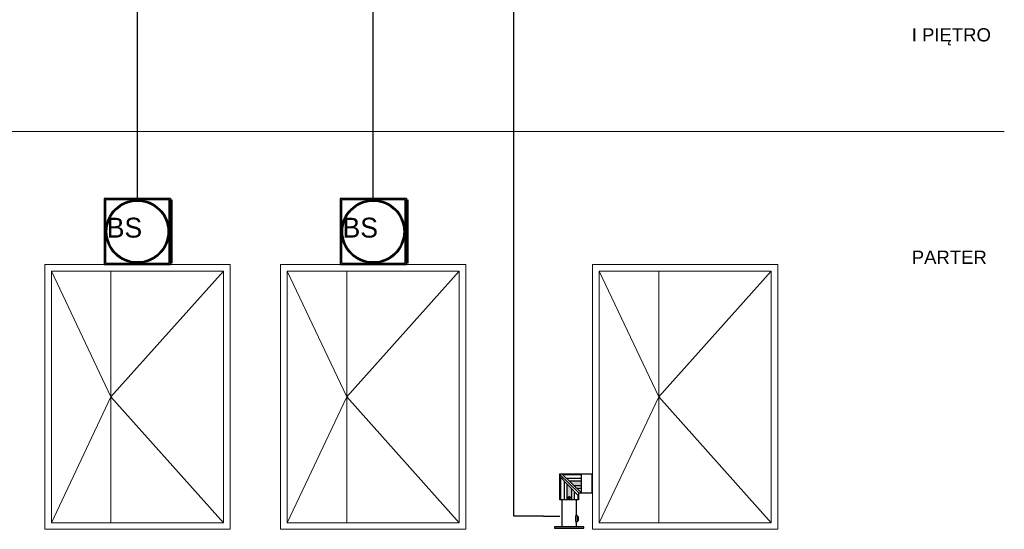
# Model space of a CAD drawing. Header units: millimetres. Extents: x 2709036 to 2756280, y 168165 to 192362.
# Tile 185 of 192: x 2748844 to 2756280, y 168165 to 172016. Entities that reach past the tile are written whole.
import ezdxf

# ---------------------------------------------------------------- set-up
doc = ezdxf.new("R2010")
doc.units = ezdxf.units.MM
doc.header["$MEASUREMENT"] = 0
doc.linetypes.add('MITTE', pattern=[50.8, 31.75, -6.35, 6.35, -6.35])
doc.layers.add('D+H Urządzenia', color=30, linetype='Continuous')
doc.layers.add('DH_SO_HDGs', color=3, linetype='Continuous')
doc.layers.add('D+H_TABELKA', color=7, linetype='Continuous', lineweight=13)
doc.layers.add('Nowe_Opisy - Etykiety_Nr_pióra__20', color=1, linetype='Continuous', lineweight=13)
doc.styles.add('EXPLODED0', font='txt', dxfattribs={"height": 0.2})
doc.styles.add('STYL_AUTOMATYCZNY_1', font='arial.ttf')

# ---------------------------------------------------------------- blocks, each defined once
blk = doc.blocks.new('_gtr')
at = {"layer": 'D+H Urządzenia'}
h = blk.add_hatch(color=256, dxfattribs=at)
h.dxf.hatch_style = 1
h.paths.add_polyline_path([(24.3, 30.4), (23.9, 30.8), (23.9, 10.8), (24.3, 11.2)])
h.paths.add_polyline_path([(-10.3, 27.7), (-10.9, 28.3), (-10.9, 3.3), (-10.3, 3.3)])
h.paths.add_polyline_path([(9.1, 7.5), (8.5, 8.1), (8.5, 3.3), (9.1, 3.3)])
h.paths.add_polyline_path([(12.3, 11.4), (11.7, 11.4), (12.3, 10.8)])
h.paths.add_polyline_path([(12.3, 30.8), (-8.5, 30.8), (-7.8, 30.2), (12.3, 30.2)])
h.paths.add_polyline_path([(12.3, 23.4), (-0.8, 23.4), (4.7, 18.2), (12.3, 18.2)])
h.paths.add_polyline_path([(1.7, 15.2), (-3.5, 20.6), (-3.5, 3.3), (1.7, 3.3)])
h.paths.add_polyline_path([(0.3, 5.7, -1), (-2.2, 5.7, -1)], flags=16)
h.paths.add_polyline_path([(0.1, 5.7, -1), (-2, 5.7, -1)], flags=0)
h.paths.add_polyline_path([(-0.9, 6.4), (-0.3, 6), (-0.3, 5.3), (-0.9, 5), (-1.6, 5.3), (-1.6, 6)], flags=0)
h.paths.add_polyline_path([(15.1, -25.9), (-16.9, -25.9), (-16.9, -27.5), (15.1, -27.5)])
h.paths.add_polyline_path([(9.1, -15.1), (7.9, -15.1), (7.9, -19.1), (9.1, -19.1)])
for p, q in [((-11.4, 30.8), (9.4, 10.9)), ((-11.3, 31.2), (-8.9, 31.2)), ((-11.3, 30.3), (-11.3, 28.7)), ((9.5, 7.1), (-11.3, 28.7)), ((-10.9, 3.3), (-10.9, 28.3)), ((-10.3, 27.7), (-10.3, 3.3)), ((-8.9, 31.2), (12.8, 10.4)), ((23.9, 30.8), (-8.5, 30.8)), ((12.3, 30.2), (-7.8, 30.2)), ((-6.3, 23.5), (-6.3, 3.3)), ((12.3, 26.2), (-3.7, 26.2)), ((12.3, 23.4), (-0.8, 23.4)), ((12.3, 10.8), (12.3, 30.8)), ((23.9, 30.8), (24.3, 30.4)), ((23.9, 10.8), (23.9, 30.8)), ((24.3, 11.2), (24.3, 30.4)), ((-3.5, 20.6), (-3.5, 3.3)), ((1.7, 15.2), (1.7, 3.3)), ((4.5, 12.3), (4.5, 3.3)), ((12.3, 18.2), (4.7, 18.2)), ((12.3, 15.4), (7.6, 15.4)), ((9.4, 10.9), (9.8, 10.4)), ((9.5, 7.1), (9.5, 10.7)), ((12.3, 11.4), (11.7, 11.4)), ((12.3, 10.8), (23.9, 10.8)), ((23.9, 10.8), (24.3, 11.2)), ((-8.9, 3.3), (-10.9, 3.3)), ((7.1, 3.3), (-8.9, 3.3)), ((-8.9, 3.3), (-8.9, -25.9)), ((-0.9, 6.4), (-1.6, 6)), ((-1.6, 6), (-1.6, 5.3)), ((-1.6, 5.3), (-0.9, 5)), ((-0.3, 6), (-0.9, 6.4)), ((-0.9, 5), (-0.3, 5.3)), ((-0.3, 6), (-0.3, 5.3)), ((9.1, 3.3), (7.1, 3.3)), ((7.1, -11), (7.1, 3.3)), ((7.1, 3.3), (7.1, 3.3)), ((8.5, 8.1), (8.5, 3.3)), ((9.1, 7.5), (9.1, 3.3)), ((12.8, 10.4), (10, 10.4)), ((7.9, -13.6), (6.6, -13.4)), ((7.9, -20.6), (6.6, -20.8)), ((7.9, -13.6), (7.9, -20.6)), ((9.1, -15.1), (7.9, -15.1)), ((7.9, -19.1), (9.1, -19.1)), ((9.1, -19.1), (9.1, -15.1)), ((7.1, -25.9), (7.1, -23.2))]:
    blk.add_line(p, q, dxfattribs=at)
at = {"layer": 'D+H Urządzenia', "linetype": 'MITTE'}
blk.add_line((1, 5.7), (-3.2, 5.7), dxfattribs=at)
at = {"layer": 'D+H Urządzenia'}
blk.add_lwpolyline([(15.1, -27.5), (15.1, -25.9), (-16.9, -25.9), (-16.9, -27.5)], close=True, dxfattribs=at)
for radius in [1.26, 1.04]:
    blk.add_circle((-0.9, 5.7), radius, dxfattribs=at)
for centre, radius, start, end in [((-11.3, 31), 0.2, 90, 226.1233), ((-11.1, 30.3), 0.2, 46.1233, 180), ((9.3, 10.7), 0.2, 0, 46.1233), ((10, 10.6), 0.2, 226.1233, 270), ((16.1, -17.1), 10.2, 157.8084, 202.1916), ((1.1, -11), 6, 337.8084, 0), ((1.1, -23.2), 6, 0, 22.1916)]:
    blk.add_arc(centre, radius, start, end, dxfattribs=at)

msp = doc.modelspace()

# ---------------------------------------------------------------- linework, layer by layer
at = {"color": 3}
for p, q in [((2752576.4, 168264.7), (2752576.4, 173177.9)), ((2752799.1, 168264.7), (2752576.4, 168264.7)), ((2752799.1, 168264.7), (2752923.5, 168264.7))]:
    msp.add_line(p, q, dxfattribs=at)
at = {"layer": 'D+H Urządzenia'}
for p, q in [((2749608, 170665), (2749483, 170665)), ((2749483, 170665), (2749483, 170540)), ((2749608, 170655), (2749493, 170655)), ((2749493, 170655), (2749493, 170540)), ((2749733, 170665), (2749608, 170665)), ((2749608, 170665), (2749608, 170665)), ((2749733, 170655), (2749608, 170655)), ((2749858, 170665), (2749733, 170665)), ((2749858, 170655), (2749733, 170655)), ((2749983, 170665), (2749858, 170665)), ((2749973, 170655), (2749858, 170655)), ((2749973, 170540), (2749973, 170655)), ((2749983, 170665), (2749983, 170540)), ((2749983, 170540), (2749983, 170665)), ((2749993, 170655), (2749993, 170540)), ((2751389.1, 170665), (2751264.1, 170665)), ((2751264.1, 170665), (2751264.1, 170540)), ((2751389.1, 170655), (2751274.1, 170655)), ((2751274.1, 170655), (2751274.1, 170540)), ((2751514.1, 170665), (2751389.1, 170665)), ((2751389.1, 170665), (2751389.1, 170665)), ((2751514.1, 170655), (2751389.1, 170655)), ((2751639.1, 170665), (2751514.1, 170665)), ((2751639.1, 170655), (2751514.1, 170655)), ((2751764.1, 170665), (2751639.1, 170665)), ((2751754.1, 170655), (2751639.1, 170655)), ((2751754.1, 170540), (2751754.1, 170655)), ((2751764.1, 170665), (2751764.1, 170540)), ((2751764.1, 170540), (2751764.1, 170665)), ((2751774.1, 170655), (2751774.1, 170540)), ((2749483, 170540), (2749483, 170415)), ((2749493, 170540), (2749493, 170415)), ((2749973, 170415), (2749973, 170540)), ((2749983, 170540), (2749983, 170415)), ((2749983, 170415), (2749983, 170540)), ((2749993, 170540), (2749993, 170415)), ((2751264.1, 170540), (2751264.1, 170415)), ((2751274.1, 170540), (2751274.1, 170415)), ((2751754.1, 170415), (2751754.1, 170540)), ((2751764.1, 170540), (2751764.1, 170415)), ((2751764.1, 170415), (2751764.1, 170540)), ((2751774.1, 170540), (2751774.1, 170415)), ((2749483, 170415), (2749483, 170290)), ((2749493, 170415), (2749493, 170290)), ((2749973, 170290), (2749973, 170415)), ((2749983, 170415), (2749983, 170290)), ((2749983, 170290), (2749983, 170415)), ((2749993, 170415), (2749993, 170290)), ((2751264.1, 170415), (2751264.1, 170290)), ((2751274.1, 170415), (2751274.1, 170290)), ((2751754.1, 170290), (2751754.1, 170415)), ((2751764.1, 170415), (2751764.1, 170290)), ((2751764.1, 170290), (2751764.1, 170415)), ((2751774.1, 170415), (2751774.1, 170290)), ((2749483, 170290), (2749483, 170165)), ((2749493, 170290), (2749493, 170175)), ((2749973, 170175), (2749973, 170290)), ((2749983, 170290), (2749983, 170165)), ((2749983, 170165), (2749983, 170290)), ((2749993, 170290), (2749993, 170175)), ((2751264.1, 170290), (2751264.1, 170165)), ((2751274.1, 170290), (2751274.1, 170175)), ((2751754.1, 170175), (2751754.1, 170290)), ((2751764.1, 170290), (2751764.1, 170165)), ((2751764.1, 170165), (2751764.1, 170290)), ((2751774.1, 170290), (2751774.1, 170175)), ((2749483, 170165), (2749608, 170165)), ((2749493, 170175), (2749608, 170175)), ((2749608, 170175), (2749733, 170175)), ((2749608, 170165), (2749733, 170165)), ((2749733, 170175), (2749858, 170175)), ((2749733, 170165), (2749858, 170165)), ((2749858, 170175), (2749973, 170175)), ((2749858, 170165), (2749983, 170165)), ((2751264.1, 170165), (2751389.1, 170165)), ((2751274.1, 170175), (2751389.1, 170175)), ((2751389.1, 170175), (2751514.1, 170175)), ((2751389.1, 170165), (2751514.1, 170165)), ((2751514.1, 170175), (2751639.1, 170175)), ((2751514.1, 170165), (2751639.1, 170165)), ((2751639.1, 170175), (2751754.1, 170175)), ((2751639.1, 170165), (2751764.1, 170165))]:
    msp.add_line(p, q, dxfattribs=at)
for centre, radius in [((2749733, 170415), 240), ((2749733, 170415), 230), ((2751514.1, 170415), 240), ((2751514.1, 170415), 230)]:
    msp.add_circle(centre, radius, dxfattribs=at)
at = {"layer": 'D+H Urządzenia', "lineweight": 0, "extrusion": (0, 0, -1)}
for points in [[(-2749483, 170165), (-2749483, 170665), (-2749493, 170165)], [(-2749493, 170165), (-2749483, 170665), (-2749493, 170665)], [(-2749599.7, 170601.7), (-2749599.7, 170614.5), (-2749605.2, 170606.2)], [(-2749641.2, 170625.4), (-2749641.2, 170636.7), (-2749645, 170627.5)], [(-2749686.2, 170640), (-2749686.2, 170650.4), (-2749688.1, 170640.6)], [(-2749779.8, 170640), (-2749777.9, 170650.6), (-2749779.8, 170650.4)], [(-2749824.8, 170625.4), (-2749821, 170637.9), (-2749824.8, 170636.7)], [(-2749866.3, 170601.7), (-2749860.8, 170617.5), (-2749866.3, 170614.5)], [(-2749895.6, 170577.6), (-2749866.3, 170614.5), (-2749895.6, 170590.5)], [(-2749973, 170165), (-2749973, 170665), (-2749983, 170165)], [(-2749983, 170165), (-2749973, 170665), (-2749983, 170665)], [(-2749983, 170165), (-2749983, 170665), (-2749993, 170165)], [(-2749993, 170165), (-2749983, 170665), (-2749993, 170665)], [(-2751264.1, 170165), (-2751264.1, 170665), (-2751274.1, 170165)], [(-2751274.1, 170165), (-2751264.1, 170665), (-2751274.1, 170665)], [(-2751380.8, 170601.7), (-2751380.8, 170614.5), (-2751386.3, 170606.2)], [(-2751422.3, 170625.4), (-2751422.3, 170636.7), (-2751426.1, 170627.5)], [(-2751467.3, 170640), (-2751467.3, 170650.4), (-2751469.2, 170640.6)], [(-2751560.9, 170640), (-2751559, 170650.6), (-2751560.9, 170650.4)], [(-2751605.9, 170625.4), (-2751602.1, 170637.9), (-2751605.9, 170636.7)], [(-2751647.4, 170601.7), (-2751641.9, 170617.5), (-2751647.4, 170614.5)], [(-2751676.7, 170577.6), (-2751647.4, 170614.5), (-2751676.7, 170590.5)], [(-2751754.1, 170165), (-2751754.1, 170665), (-2751764.1, 170165)], [(-2751764.1, 170165), (-2751754.1, 170665), (-2751764.1, 170665)], [(-2751764.1, 170165), (-2751764.1, 170665), (-2751774.1, 170165)], [(-2751774.1, 170165), (-2751764.1, 170665), (-2751774.1, 170665)], [(-2749533.4, 170527.2), (-2749520.5, 170524.1), (-2749533.4, 170548.3)], [(-2749533.4, 170527.2), (-2749533.4, 170548.3), (-2749541.8, 170542.8)], [(-2749563.3, 170569), (-2749541.8, 170558.5), (-2749563.3, 170584.7)], [(-2749563.3, 170569), (-2749563.3, 170584.7), (-2749570.4, 170577.6)], [(-2749902.7, 170569), (-2749895.6, 170590.5), (-2749902.7, 170584.7)], [(-2749924.2, 170542.8), (-2749902.7, 170584.7), (-2749924.2, 170558.5)], [(-2749932.6, 170527.2), (-2749924.2, 170558.5), (-2749932.6, 170548.3)], [(-2749945.5, 170503), (-2749932.6, 170548.3), (-2749945.5, 170524.1)], [(-2749954.7, 170472.5), (-2749945.5, 170524.1), (-2749954.7, 170506.8)], [(-2751314.6, 170527.2), (-2751301.6, 170524.1), (-2751314.6, 170548.3)], [(-2751314.6, 170527.2), (-2751314.6, 170548.3), (-2751322.9, 170542.8)], [(-2751344.4, 170569), (-2751322.9, 170558.5), (-2751344.4, 170584.7)], [(-2751344.4, 170569), (-2751344.4, 170584.7), (-2751351.5, 170577.6)], [(-2751683.8, 170569), (-2751676.7, 170590.5), (-2751683.8, 170584.7)], [(-2751705.3, 170542.8), (-2751683.8, 170584.7), (-2751705.3, 170558.5)], [(-2751713.7, 170527.2), (-2751705.3, 170558.5), (-2751713.7, 170548.3)], [(-2751726.6, 170503), (-2751713.7, 170548.3), (-2751726.6, 170524.1)], [(-2751735.8, 170472.5), (-2751726.6, 170524.1), (-2751735.8, 170506.8)], [(-2749503, 170415), (-2749503, 170479.6), (-2749507.4, 170459.9)], [(-2749507.4, 170459.9), (-2749507.4, 170494.1), (-2749511.3, 170472.5)], [(-2749511.3, 170472.5), (-2749511.3, 170506.8), (-2749520.5, 170503)], [(-2749958.6, 170459.9), (-2749954.7, 170506.8), (-2749958.6, 170494.1)], [(-2749963, 170415), (-2749958.6, 170494.1), (-2749963, 170479.6)], [(-2749963, 170350.4), (-2749963, 170479.6), (-2749968.4, 170368.2)], [(-2749968.4, 170368.2), (-2749963, 170479.6), (-2749968.4, 170461.8)], [(-2749968.4, 170368.2), (-2749968.4, 170461.8), (-2749973, 170415)], [(-2751284.1, 170415), (-2751284.1, 170479.6), (-2751288.5, 170459.9)], [(-2751288.5, 170459.9), (-2751288.5, 170494.1), (-2751292.4, 170472.5)], [(-2751292.4, 170472.5), (-2751292.4, 170506.8), (-2751301.6, 170503)], [(-2751739.7, 170459.9), (-2751735.8, 170506.8), (-2751739.7, 170494.1)], [(-2751744.1, 170415), (-2751739.7, 170494.1), (-2751744.1, 170479.6)], [(-2751744.1, 170350.4), (-2751744.1, 170479.6), (-2751749.5, 170368.2)], [(-2751749.5, 170368.2), (-2751744.1, 170479.6), (-2751749.5, 170461.8)], [(-2751749.5, 170368.2), (-2751749.5, 170461.8), (-2751754.1, 170415)], [(-2749507.4, 170335.8), (-2749503, 170415), (-2749507.4, 170370.1)], [(-2749511.3, 170323.1), (-2749507.4, 170370.1), (-2749511.3, 170357.4)], [(-2749958.6, 170335.8), (-2749958.6, 170370.1), (-2749963, 170350.4)], [(-2751288.5, 170335.8), (-2751284.1, 170415), (-2751288.5, 170370.1)], [(-2751292.4, 170323.1), (-2751288.5, 170370.1), (-2751292.4, 170357.4)], [(-2751739.7, 170335.8), (-2751739.7, 170370.1), (-2751744.1, 170350.4)], [(-2749520.5, 170305.9), (-2749511.3, 170357.4), (-2749520.5, 170327)], [(-2749533.4, 170281.7), (-2749520.5, 170327), (-2749533.4, 170302.8)], [(-2749541.8, 170271.5), (-2749533.4, 170302.8), (-2749541.8, 170287.2)], [(-2749945.5, 170305.9), (-2749932.6, 170302.8), (-2749945.5, 170327)], [(-2749945.5, 170305.9), (-2749945.5, 170327), (-2749954.7, 170323.1)], [(-2749954.7, 170323.1), (-2749954.7, 170357.4), (-2749958.6, 170335.8)], [(-2751301.6, 170305.9), (-2751292.4, 170357.4), (-2751301.6, 170327)], [(-2751314.6, 170281.7), (-2751301.6, 170327), (-2751314.6, 170302.8)], [(-2751322.9, 170271.5), (-2751314.6, 170302.8), (-2751322.9, 170287.2)], [(-2751726.6, 170305.9), (-2751713.7, 170302.8), (-2751726.6, 170327)], [(-2751726.6, 170305.9), (-2751726.6, 170327), (-2751735.8, 170323.1)], [(-2751735.8, 170323.1), (-2751735.8, 170357.4), (-2751739.7, 170335.8)], [(-2749563.3, 170245.3), (-2749541.8, 170287.2), (-2749563.3, 170261)], [(-2749570.4, 170239.5), (-2749563.3, 170261), (-2749570.4, 170252.4)], [(-2749599.7, 170215.4), (-2749570.4, 170252.4), (-2749599.7, 170228.3)], [(-2749605.2, 170212.5), (-2749599.7, 170228.3), (-2749605.2, 170223.7)], [(-2749860.8, 170212.5), (-2749860.8, 170223.7), (-2749866.3, 170215.4)], [(-2749895.6, 170239.5), (-2749895.6, 170252.4), (-2749902.7, 170245.3)], [(-2749924.2, 170271.5), (-2749902.7, 170261), (-2749924.2, 170287.2)], [(-2749924.2, 170271.5), (-2749924.2, 170287.2), (-2749932.6, 170281.7)], [(-2751344.4, 170245.3), (-2751322.9, 170287.2), (-2751344.4, 170261)], [(-2751351.5, 170239.5), (-2751344.4, 170261), (-2751351.5, 170252.4)], [(-2751380.8, 170215.4), (-2751351.5, 170252.4), (-2751380.8, 170228.3)], [(-2751386.3, 170212.5), (-2751380.8, 170228.3), (-2751386.3, 170223.7)], [(-2751641.9, 170212.5), (-2751641.9, 170223.7), (-2751647.4, 170215.4)], [(-2751676.7, 170239.5), (-2751676.7, 170252.4), (-2751683.8, 170245.3)], [(-2751705.3, 170271.5), (-2751683.8, 170261), (-2751705.3, 170287.2)], [(-2751705.3, 170271.5), (-2751705.3, 170287.2), (-2751713.7, 170281.7)], [(-2749645, 170192.1), (-2749641.2, 170204.5), (-2749645, 170202.5)], [(-2749688.1, 170179.4), (-2749686.2, 170190), (-2749688.1, 170189.4)], [(-2749777.9, 170179.4), (-2749777.9, 170189.4), (-2749779.8, 170179.6)], [(-2749821, 170192.1), (-2749821, 170202.5), (-2749824.8, 170193.3)], [(-2751426.1, 170192.1), (-2751422.3, 170204.5), (-2751426.1, 170202.5)], [(-2751469.2, 170179.4), (-2751467.3, 170190), (-2751469.2, 170189.4)], [(-2751559, 170179.4), (-2751559, 170189.4), (-2751560.9, 170179.6)], [(-2751602.1, 170192.1), (-2751602.1, 170202.5), (-2751605.9, 170193.3)]]:
    msp.add_solid(points, dxfattribs=at)
at = {"layer": 'D+H Urządzenia', "lineweight": 0}
for points in [[(2749493, 170655), (2749493, 170665), (2749608, 170655)], [(2749608, 170655), (2749493, 170665), (2749608, 170665)], [(2749599.7, 170601.7), (2749570.4, 170590.5), (2749599.7, 170614.5)], [(2749570.4, 170577.6), (2749570.4, 170590.5), (2749599.7, 170601.7)], [(2749605.2, 170606.2), (2749599.7, 170614.5), (2749605.2, 170617.5)], [(2749641.2, 170625.4), (2749605.2, 170617.5), (2749641.2, 170636.7)], [(2749605.2, 170606.2), (2749605.2, 170617.5), (2749641.2, 170625.4)], [(2749608, 170655), (2749608, 170665), (2749733, 170655)], [(2749733, 170655), (2749608, 170665), (2749733, 170665)], [(2749645, 170627.5), (2749641.2, 170636.7), (2749645, 170637.9)], [(2749686.2, 170640), (2749645, 170637.9), (2749686.2, 170650.4)], [(2749645, 170627.5), (2749645, 170637.9), (2749686.2, 170640)], [(2749688.1, 170640.6), (2749686.2, 170650.4), (2749688.1, 170650.6)], [(2749733, 170645), (2749688.1, 170650.6), (2749733, 170655)], [(2749688.1, 170640.6), (2749688.1, 170650.6), (2749733, 170645)], [(2749733, 170655), (2749733, 170665), (2749858, 170655)], [(2749858, 170655), (2749733, 170665), (2749858, 170665)], [(2749733, 170645), (2749733, 170655), (2749777.9, 170640.6)], [(2749777.9, 170640.6), (2749733, 170655), (2749777.9, 170650.6)], [(2749777.9, 170640.6), (2749777.9, 170650.6), (2749779.8, 170640)], [(2749779.8, 170640), (2749779.8, 170650.4), (2749821, 170627.5)], [(2749821, 170627.5), (2749779.8, 170650.4), (2749821, 170637.9)], [(2749821, 170627.5), (2749821, 170637.9), (2749824.8, 170625.4)], [(2749824.8, 170625.4), (2749824.8, 170636.7), (2749860.8, 170606.2)], [(2749860.8, 170606.2), (2749824.8, 170636.7), (2749860.8, 170617.5)], [(2749858, 170655), (2749858, 170665), (2749973, 170655)], [(2749973, 170655), (2749858, 170665), (2749973, 170665)], [(2749860.8, 170606.2), (2749860.8, 170617.5), (2749866.3, 170601.7)], [(2749866.3, 170601.7), (2749866.3, 170614.5), (2749895.6, 170577.6)], [(2751274.1, 170655), (2751274.1, 170665), (2751389.1, 170655)], [(2751389.1, 170655), (2751274.1, 170665), (2751389.1, 170665)], [(2751380.8, 170601.7), (2751351.5, 170590.5), (2751380.8, 170614.5)], [(2751351.5, 170577.6), (2751351.5, 170590.5), (2751380.8, 170601.7)], [(2751386.3, 170606.2), (2751380.8, 170614.5), (2751386.3, 170617.5)], [(2751422.3, 170625.4), (2751386.3, 170617.5), (2751422.3, 170636.7)], [(2751386.3, 170606.2), (2751386.3, 170617.5), (2751422.3, 170625.4)], [(2751389.1, 170655), (2751389.1, 170665), (2751514.1, 170655)], [(2751514.1, 170655), (2751389.1, 170665), (2751514.1, 170665)], [(2751426.1, 170627.5), (2751422.3, 170636.7), (2751426.1, 170637.9)], [(2751467.3, 170640), (2751426.1, 170637.9), (2751467.3, 170650.4)], [(2751426.1, 170627.5), (2751426.1, 170637.9), (2751467.3, 170640)], [(2751469.2, 170640.6), (2751467.3, 170650.4), (2751469.2, 170650.6)], [(2751514.1, 170645), (2751469.2, 170650.6), (2751514.1, 170655)], [(2751469.2, 170640.6), (2751469.2, 170650.6), (2751514.1, 170645)], [(2751514.1, 170655), (2751514.1, 170665), (2751639.1, 170655)], [(2751639.1, 170655), (2751514.1, 170665), (2751639.1, 170665)], [(2751514.1, 170645), (2751514.1, 170655), (2751559, 170640.6)], [(2751559, 170640.6), (2751514.1, 170655), (2751559, 170650.6)], [(2751559, 170640.6), (2751559, 170650.6), (2751560.9, 170640)], [(2751560.9, 170640), (2751560.9, 170650.4), (2751602.1, 170627.5)], [(2751602.1, 170627.5), (2751560.9, 170650.4), (2751602.1, 170637.9)], [(2751602.1, 170627.5), (2751602.1, 170637.9), (2751605.9, 170625.4)], [(2751605.9, 170625.4), (2751605.9, 170636.7), (2751641.9, 170606.2)], [(2751641.9, 170606.2), (2751605.9, 170636.7), (2751641.9, 170617.5)], [(2751639.1, 170655), (2751639.1, 170665), (2751754.1, 170655)], [(2751754.1, 170655), (2751639.1, 170665), (2751754.1, 170665)], [(2751641.9, 170606.2), (2751641.9, 170617.5), (2751647.4, 170601.7)], [(2751647.4, 170601.7), (2751647.4, 170614.5), (2751676.7, 170577.6)], [(2749520.5, 170503), (2749511.3, 170506.8), (2749520.5, 170524.1)], [(2749520.5, 170503), (2749520.5, 170524.1), (2749533.4, 170527.2)], [(2749541.8, 170542.8), (2749533.4, 170548.3), (2749541.8, 170558.5)], [(2749541.8, 170542.8), (2749541.8, 170558.5), (2749563.3, 170569)], [(2749570.4, 170577.6), (2749563.3, 170584.7), (2749570.4, 170590.5)], [(2749895.6, 170577.6), (2749895.6, 170590.5), (2749902.7, 170569)], [(2749902.7, 170569), (2749902.7, 170584.7), (2749924.2, 170542.8)], [(2749924.2, 170542.8), (2749924.2, 170558.5), (2749932.6, 170527.2)], [(2749932.6, 170527.2), (2749932.6, 170548.3), (2749945.5, 170503)], [(2749945.5, 170503), (2749945.5, 170524.1), (2749954.7, 170472.5)], [(2751301.6, 170503), (2751292.4, 170506.8), (2751301.6, 170524.1)], [(2751301.6, 170503), (2751301.6, 170524.1), (2751314.6, 170527.2)], [(2751322.9, 170542.8), (2751314.6, 170548.3), (2751322.9, 170558.5)], [(2751322.9, 170542.8), (2751322.9, 170558.5), (2751344.4, 170569)], [(2751351.5, 170577.6), (2751344.4, 170584.7), (2751351.5, 170590.5)], [(2751676.7, 170577.6), (2751676.7, 170590.5), (2751683.8, 170569)], [(2751683.8, 170569), (2751683.8, 170584.7), (2751705.3, 170542.8)], [(2751705.3, 170542.8), (2751705.3, 170558.5), (2751713.7, 170527.2)], [(2751713.7, 170527.2), (2751713.7, 170548.3), (2751726.6, 170503)], [(2751726.6, 170503), (2751726.6, 170524.1), (2751735.8, 170472.5)], [(2749497.6, 170368.2), (2749493, 170415), (2749497.6, 170461.8)], [(2749503, 170350.4), (2749497.6, 170461.8), (2749503, 170479.6)], [(2749497.6, 170368.2), (2749497.6, 170461.8), (2749503, 170350.4)], [(2749507.4, 170459.9), (2749503, 170479.6), (2749507.4, 170494.1)], [(2749511.3, 170472.5), (2749507.4, 170494.1), (2749511.3, 170506.8)], [(2749954.7, 170472.5), (2749954.7, 170506.8), (2749958.6, 170459.9)], [(2749958.6, 170459.9), (2749958.6, 170494.1), (2749963, 170415)], [(2751278.7, 170368.2), (2751274.1, 170415), (2751278.7, 170461.8)], [(2751284.1, 170350.4), (2751278.7, 170461.8), (2751284.1, 170479.6)], [(2751278.7, 170368.2), (2751278.7, 170461.8), (2751284.1, 170350.4)], [(2751288.5, 170459.9), (2751284.1, 170479.6), (2751288.5, 170494.1)], [(2751292.4, 170472.5), (2751288.5, 170494.1), (2751292.4, 170506.8)], [(2751735.8, 170472.5), (2751735.8, 170506.8), (2751739.7, 170459.9)], [(2751739.7, 170459.9), (2751739.7, 170494.1), (2751744.1, 170415)], [(2749503, 170350.4), (2749503, 170415), (2749507.4, 170335.8)], [(2749507.4, 170335.8), (2749507.4, 170370.1), (2749511.3, 170323.1)], [(2749958.6, 170335.8), (2749954.7, 170357.4), (2749958.6, 170370.1)], [(2749963, 170350.4), (2749958.6, 170370.1), (2749963, 170415)], [(2751284.1, 170350.4), (2751284.1, 170415), (2751288.5, 170335.8)], [(2751288.5, 170335.8), (2751288.5, 170370.1), (2751292.4, 170323.1)], [(2751739.7, 170335.8), (2751735.8, 170357.4), (2751739.7, 170370.1)], [(2751744.1, 170350.4), (2751739.7, 170370.1), (2751744.1, 170415)], [(2749511.3, 170323.1), (2749511.3, 170357.4), (2749520.5, 170305.9)], [(2749520.5, 170305.9), (2749520.5, 170327), (2749533.4, 170281.7)], [(2749533.4, 170281.7), (2749533.4, 170302.8), (2749541.8, 170271.5)], [(2749932.6, 170281.7), (2749924.2, 170287.2), (2749932.6, 170302.8)], [(2749932.6, 170281.7), (2749932.6, 170302.8), (2749945.5, 170305.9)], [(2749954.7, 170323.1), (2749945.5, 170327), (2749954.7, 170357.4)], [(2751292.4, 170323.1), (2751292.4, 170357.4), (2751301.6, 170305.9)], [(2751301.6, 170305.9), (2751301.6, 170327), (2751314.6, 170281.7)], [(2751314.6, 170281.7), (2751314.6, 170302.8), (2751322.9, 170271.5)], [(2751713.7, 170281.7), (2751705.3, 170287.2), (2751713.7, 170302.8)], [(2751713.7, 170281.7), (2751713.7, 170302.8), (2751726.6, 170305.9)], [(2751735.8, 170323.1), (2751726.6, 170327), (2751735.8, 170357.4)], [(2749541.8, 170271.5), (2749541.8, 170287.2), (2749563.3, 170245.3)], [(2749563.3, 170245.3), (2749563.3, 170261), (2749570.4, 170239.5)], [(2749570.4, 170239.5), (2749570.4, 170252.4), (2749599.7, 170215.4)], [(2749599.7, 170215.4), (2749599.7, 170228.3), (2749605.2, 170212.5)], [(2749605.2, 170212.5), (2749605.2, 170223.7), (2749641.2, 170193.3)], [(2749641.2, 170193.3), (2749605.2, 170223.7), (2749641.2, 170204.5)], [(2749860.8, 170212.5), (2749824.8, 170204.5), (2749860.8, 170223.7)], [(2749866.3, 170215.4), (2749860.8, 170223.7), (2749866.3, 170228.3)], [(2749895.6, 170239.5), (2749866.3, 170228.3), (2749895.6, 170252.4)], [(2749866.3, 170215.4), (2749866.3, 170228.3), (2749895.6, 170239.5)], [(2749902.7, 170245.3), (2749895.6, 170252.4), (2749902.7, 170261)], [(2749902.7, 170245.3), (2749902.7, 170261), (2749924.2, 170271.5)], [(2751322.9, 170271.5), (2751322.9, 170287.2), (2751344.4, 170245.3)], [(2751344.4, 170245.3), (2751344.4, 170261), (2751351.5, 170239.5)], [(2751351.5, 170239.5), (2751351.5, 170252.4), (2751380.8, 170215.4)], [(2751380.8, 170215.4), (2751380.8, 170228.3), (2751386.3, 170212.5)], [(2751386.3, 170212.5), (2751386.3, 170223.7), (2751422.3, 170193.3)], [(2751422.3, 170193.3), (2751386.3, 170223.7), (2751422.3, 170204.5)], [(2751641.9, 170212.5), (2751605.9, 170204.5), (2751641.9, 170223.7)], [(2751647.4, 170215.4), (2751641.9, 170223.7), (2751647.4, 170228.3)], [(2751676.7, 170239.5), (2751647.4, 170228.3), (2751676.7, 170252.4)], [(2751647.4, 170215.4), (2751647.4, 170228.3), (2751676.7, 170239.5)], [(2751683.8, 170245.3), (2751676.7, 170252.4), (2751683.8, 170261)], [(2751683.8, 170245.3), (2751683.8, 170261), (2751705.3, 170271.5)], [(2749493, 170165), (2749493, 170175), (2749608, 170165)], [(2749608, 170165), (2749493, 170175), (2749608, 170175)], [(2749608, 170165), (2749608, 170175), (2749733, 170165)], [(2749733, 170165), (2749608, 170175), (2749733, 170175)], [(2749641.2, 170193.3), (2749641.2, 170204.5), (2749645, 170192.1)], [(2749645, 170192.1), (2749645, 170202.5), (2749686.2, 170179.6)], [(2749686.2, 170179.6), (2749645, 170202.5), (2749686.2, 170190)], [(2749686.2, 170179.6), (2749686.2, 170190), (2749688.1, 170179.4)], [(2749688.1, 170179.4), (2749688.1, 170189.4), (2749733, 170175)], [(2749733, 170175), (2749688.1, 170189.4), (2749733, 170185)], [(2749777.9, 170179.4), (2749733, 170185), (2749777.9, 170189.4)], [(2749733, 170175), (2749733, 170185), (2749777.9, 170179.4)], [(2749733, 170165), (2749733, 170175), (2749858, 170165)], [(2749858, 170165), (2749733, 170175), (2749858, 170175)], [(2749779.8, 170179.6), (2749777.9, 170189.4), (2749779.8, 170190)], [(2749821, 170192.1), (2749779.8, 170190), (2749821, 170202.5)], [(2749779.8, 170179.6), (2749779.8, 170190), (2749821, 170192.1)], [(2749824.8, 170193.3), (2749821, 170202.5), (2749824.8, 170204.5)], [(2749824.8, 170193.3), (2749824.8, 170204.5), (2749860.8, 170212.5)], [(2749858, 170165), (2749858, 170175), (2749973, 170165)], [(2749973, 170165), (2749858, 170175), (2749973, 170175)], [(2751274.1, 170165), (2751274.1, 170175), (2751389.1, 170165)], [(2751389.1, 170165), (2751274.1, 170175), (2751389.1, 170175)], [(2751389.1, 170165), (2751389.1, 170175), (2751514.1, 170165)], [(2751514.1, 170165), (2751389.1, 170175), (2751514.1, 170175)], [(2751422.3, 170193.3), (2751422.3, 170204.5), (2751426.1, 170192.1)], [(2751426.1, 170192.1), (2751426.1, 170202.5), (2751467.3, 170179.6)], [(2751467.3, 170179.6), (2751426.1, 170202.5), (2751467.3, 170190)], [(2751467.3, 170179.6), (2751467.3, 170190), (2751469.2, 170179.4)], [(2751469.2, 170179.4), (2751469.2, 170189.4), (2751514.1, 170175)], [(2751514.1, 170175), (2751469.2, 170189.4), (2751514.1, 170185)], [(2751559, 170179.4), (2751514.1, 170185), (2751559, 170189.4)], [(2751514.1, 170175), (2751514.1, 170185), (2751559, 170179.4)], [(2751514.1, 170165), (2751514.1, 170175), (2751639.1, 170165)], [(2751639.1, 170165), (2751514.1, 170175), (2751639.1, 170175)], [(2751560.9, 170179.6), (2751559, 170189.4), (2751560.9, 170190)], [(2751602.1, 170192.1), (2751560.9, 170190), (2751602.1, 170202.5)], [(2751560.9, 170179.6), (2751560.9, 170190), (2751602.1, 170192.1)], [(2751605.9, 170193.3), (2751602.1, 170202.5), (2751605.9, 170204.5)], [(2751605.9, 170193.3), (2751605.9, 170204.5), (2751641.9, 170212.5)], [(2751639.1, 170165), (2751639.1, 170175), (2751754.1, 170165)], [(2751754.1, 170165), (2751639.1, 170175), (2751754.1, 170175)]]:
    msp.add_solid(points, dxfattribs=at)
at = {"layer": 'D+H_TABELKA'}
for p, q in [((2742852, 171169.6), (2756280.3, 171169.6)), ((2750433, 170165), (2749033, 170165)), ((2749033, 170165), (2749033, 168165)), ((2750433, 168165), (2750433, 170165)), ((2752214.1, 170165), (2750814.1, 170165)), ((2750814.1, 170165), (2750814.1, 168165)), ((2752214.1, 168165), (2752214.1, 170165)), ((2754570.5, 170165), (2753170.5, 170165)), ((2753170.5, 170165), (2753170.5, 168165)), ((2754570.5, 168165), (2754570.5, 170165)), ((2749533, 169165), (2749083, 170115)), ((2750383, 170115), (2749083, 170115)), ((2749083, 170115), (2749083, 168215)), ((2749533, 170115), (2749533, 168215)), ((2749533, 169165), (2750383, 170115)), ((2750383, 168215), (2750383, 170115)), ((2751314.1, 169165), (2750864.1, 170115)), ((2752164.1, 170115), (2750864.1, 170115)), ((2750864.1, 170115), (2750864.1, 168215)), ((2751314.1, 170115), (2751314.1, 168215)), ((2751314.1, 169165), (2752164.1, 170115)), ((2752164.1, 168215), (2752164.1, 170115)), ((2753670.5, 169165), (2753220.5, 170115)), ((2754520.5, 170115), (2753220.5, 170115)), ((2753220.5, 170115), (2753220.5, 168215)), ((2753670.5, 170115), (2753670.5, 168215)), ((2753670.5, 169165), (2754520.5, 170115)), ((2754520.5, 168215), (2754520.5, 170115)), ((2749533, 169165), (2749083, 168215)), ((2749533, 169165), (2750383, 168215)), ((2751314.1, 169165), (2750864.1, 168215)), ((2751314.1, 169165), (2752164.1, 168215)), ((2753670.5, 169165), (2753220.5, 168215)), ((2753670.5, 169165), (2754520.5, 168215)), ((2749083, 168215), (2750383, 168215)), ((2750864.1, 168215), (2752164.1, 168215)), ((2753220.5, 168215), (2754520.5, 168215)), ((2749033, 168165), (2750433, 168165)), ((2750814.1, 168165), (2752214.1, 168165)), ((2753170.5, 168165), (2754570.5, 168165))]:
    msp.add_line(p, q, dxfattribs=at)
at = {"layer": 'DH_SO_HDGs'}
for p, q in [((2749733, 170665), (2749733, 174323.3)), ((2751514.1, 170665), (2751514.1, 174323.3))]:
    msp.add_line(p, q, dxfattribs=at)

# ---------------------------------------------------------------- block references
at = {"xscale": 7.000000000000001, "yscale": 7.000000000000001, "zscale": 7.000000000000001}
msp.add_blockref('_gtr', (2753000.1, 168365.2), dxfattribs=at)

# ---------------------------------------------------------------- texts
at = {"layer": 'D+H Urządzenia', "linetype": 'Continuous', "style": 'EXPLODED0'}
for p in [(2749501.3, 170369.2), (2751282.4, 170369.2)]:
    msp.add_text('BS', height=150, dxfattribs=at).set_placement(p)
at = {"layer": 'Nowe_Opisy - Etykiety_Nr_pióra__20', "color": 1, "linetype": 'Continuous', "lineweight": 13, "char_height": 150, "width": 2131.582, "attachment_point": 7, "line_spacing_factor": 0.941915, "style": 'STYL_AUTOMATYCZNY_1'}
for s, insert in [('\\C7;\\H0.666667x;I PIĘTRO ', (2755581.5, 171820.8)), ('\\C7;\\H0.666667x;PARTER', (2755581.5, 170170.4))]:
    msp.add_mtext(s, dxfattribs=dict(at, insert=insert))

doc.saveas('drawing.dxf')
